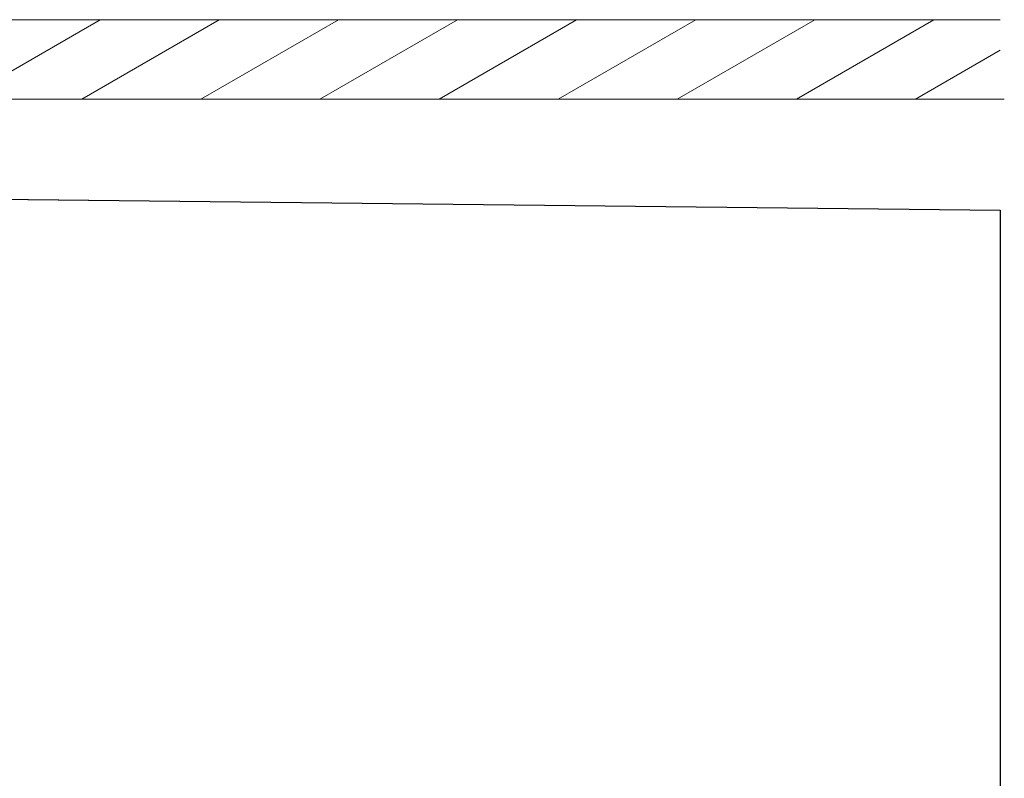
# Model space of a CAD drawing. Header units: metres. Extents: x -12 to 62.3, y -22.2 to 2.8.
# Tile 214 of 214: x 56.1 to 62.3, y -15 to -10.2. Entities that reach past the tile are written whole.
import ezdxf

# ---------------------------------------------------------------- set-up
doc = ezdxf.new("R2010")
doc.units = ezdxf.units.M
doc.header["$LTSCALE"] = 20
doc.header["$MEASUREMENT"] = 0
doc.linetypes.add('Strichlinie_ lang', pattern=[0.529167, 0.3175, -0.211667])
doc.layers.add('EG__..___A_____ZEICHNEN', color=8, linetype='Continuous')
doc.layers.add('S-Linien _ Schraffuren.2D', color=8, linetype='Continuous', lineweight=9)

msp = doc.modelspace()

# ---------------------------------------------------------------- hatches: boundary and pattern name
at = {"layer": 'S-Linien _ Schraffuren.2D', "linetype": 'Continuous'}
h = msp.add_hatch(dxfattribs=at)
h.set_pattern_fill('ABSTANDSFLÄCHEN_0001', color=256, style=0, pattern_type=2)
h.set_pattern_definition([(30, (55.525, -10.7948), (-0.1875, 0.32476), [])])
h.paths.add_polyline_path([(48.82, -10.195), (48.82, -10.345), (48.95, -10.345), (48.95, -10.355), (48.95, -10.695), (62.23, -10.695), (62.23, -10.195), (50.46, -10.195)])

# ---------------------------------------------------------------- linework, layer by layer
at = {"layer": 'EG__..___A_____ZEICHNEN'}
msp.add_lwpolyline([(9.4144, -11.5194), (13.55, -15.655), (14.23, -15.655), (17.8213, -15.655), (17.9713, -15.805), (20.7287, -15.805), (20.8787, -15.655), (23.975, -15.655), (24.115, -15.515), (45.675, -15.515), (46.2521, -15.515), (47.1231, -15.515), (49.9511, -15.515), (54.1607, -11.3054), (62.23, -11.3946), (62.23, -22.195), (-11.9977, -22.195)], dxfattribs=at)
at = {"layer": 'S-Linien _ Schraffuren.2D', "linetype": 'Continuous'}
for p, q in [((48.82, -10.195), (62.23, -10.195)), ((48.95, -10.695), (62.2567, -10.695))]:
    msp.add_line(p, q, dxfattribs=at)
at = {"layer": 'S-Linien _ Schraffuren.2D', "color": 21, "linetype": 'Strichlinie_ lang', "flags": 128}
msp.add_lwpolyline([(52.23, -11.284), (62.23, -11.3946)], dxfattribs=at)

doc.saveas('drawing.dxf')
